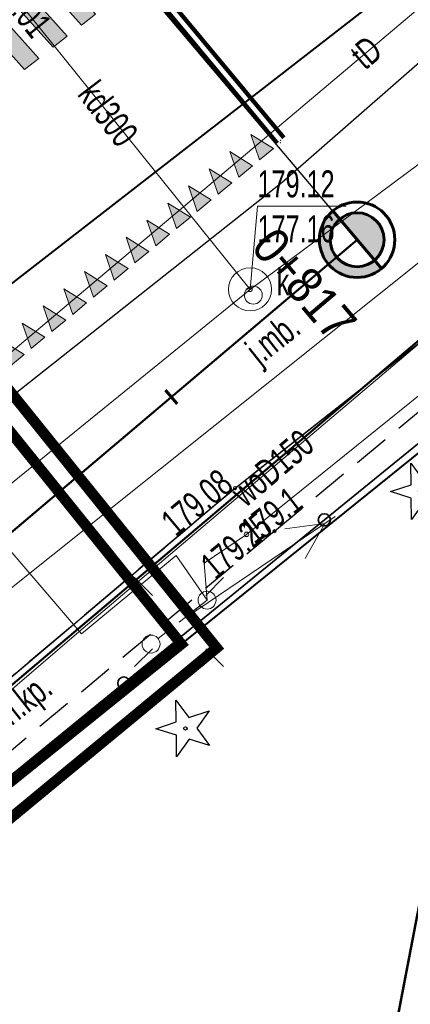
# Model space of a CAD drawing. Header units: metres. Extents: x 7429064 to 7431133, y 5709479 to 5714472.
# Tile 161 of 176: x 7429859 to 7429870, y 5710145 to 5710172. Entities that reach past the tile are written whole.
import ezdxf
from ezdxf.enums import TextEntityAlignment as Align

# ---------------------------------------------------------------- set-up
doc = ezdxf.new("R2010")
doc.units = ezdxf.units.M
for name, pattern in [('1', [0]), ('2_KTCR02', [1.5, 1, -0.5]), ('2_KTJZ01', [2, 1.5, -0.5]), ('2_KTKR01', [0]), ('3_14', [1, -1]), ('3_KTCR02', [1.5, 1, -0.5]), ('3_KTJZ01', [2, 1.5, -0.5]), ('3_KTKR01', [0]), ('4_SUBP02_05', [0]), ('4_SUPE_01', [0]), ('4_SUPK_01', [0]), ('4_SUPT_01', [0]), ('4_SUPW_01', [0]), ('7_1', [0]), ('7_SUBP02_05', [0]), ('7_SUPE_01', [0]), ('7_SUPK_01', [0]), ('7_SUPT_01', [0]), ('7_SUPW_01', [0]), ('7_SUSM03_02', [0]), ('CENTER2', [1.125, 0.75, -0.125, 0.125, -0.125]), ('HIDDEN', [0.375, 0.25, -0.125])]:
    doc.linetypes.add(name, pattern=pattern)
for name, color, linetype in [('_1_Mapa', 7, 'Continuous'), ('_1_X-REFY', 7, 'Continuous'), ('C-DROGI-SYTUACJA-ETYKIETY', 7, 'Continuous'), ('zzz.gaHSDomyslna', 7, 'Continuous')]:
    doc.layers.add(name, color=color, linetype=linetype)
doc.layers.add('_Brudnopis', color=22, linetype='Continuous', lineweight=50, plot=False)
for name, color, linetype, lineweight in [('_D_7_PAS DROGOWY-LINIA ROZGR TEREN INW', 222, 'HIDDEN', 50), ('_D_7_TEREN NIEZBEDNY DLA OB_BUD', 252, 'HIDDEN', 50), ('_D_8_Wymiary', 7, 'Continuous', 20), ('gaPoziome', 7, 'Continuous', 30), ('KTCR_E_T_1', 252, 'Continuous', 15), ('KTCR_L_1', 252, '2_KTCR02', 30), ('KTJZ_E_T_0', 252, 'Continuous', 15), ('KTJZ_L_0', 252, '2_KTJZ01', 30), ('KTKR_L_0', 252, '2_KTKR01', 30), ('KTOK_L_4', 252, 'Continuous', 35), ('OBOP_T_0', 82, 'Continuous', 30), ('RTPW_T_1', 252, 'Continuous', 15), ('SUBK_L_0', 252, '4_SUBP02_05', 18), ('SUPE_L_3', 252, '4_SUPE_01', 18), ('SUPK_E_T_0', 252, 'Continuous', 15), ('SUPK_L_0', 252, '4_SUPK_01', 18), ('SUPK_L_4', 252, '4_SUPK_01', 18), ('SUPT_E_T_0', 252, 'Continuous', 15), ('SUPT_L_0', 252, '4_SUPT_01', 18), ('SUPW_E_T_0', 252, 'Continuous', 15), ('SUPW_L_0', 252, '4_SUPW_01', 18), ('SUSM_L_4', 252, 'Continuous', 18), ('SUSM_T_0', 252, 'Continuous', 18), ('SUTE_T_0', 252, 'Continuous', 18), ('SUTK_T_0', 252, 'Continuous', 18), ('SUUK_E_T_3', 252, 'Continuous', 15), ('SUUK_T_4', 252, 'Continuous', 18)]:
    doc.layers.add(name, color=color, linetype=linetype, lineweight=lineweight)
doc.layers.add('DZIALKA_L_0', color=7, linetype='1', lineweight=40, true_color=0x008000)
doc.styles.add('wym500', font='arial.ttf', dxfattribs={"width": 0.9, "height": 0.9})

# ---------------------------------------------------------------- blocks, each defined once
blk = doc.blocks.new('3_OBOP01_01')
at = {"linetype": 'Continuous'}
for p, q in [((-0.3012, 0.09375), (-0.4937, 0.6621)), ((-0.4937, 0.6621), (-0.0039, 0.31545)), ((-0.0039, 0.31545), (0.4771, 0.67415)), ((0.4771, 0.67415), (0.2988, 0.1012)), ((-0.78225, -0.26495), (-0.3012, 0.09375)), ((0.2988, 0.1012), (0.7886, -0.24545)), ((-0.18225, -0.2575), (-0.78225, -0.26495)), ((0.01025, -0.82585), (-0.18225, -0.2575)), ((0.1886, -0.2529), (0.01025, -0.82585)), ((0.7886, -0.24545), (0.1886, -0.2529))]:
    blk.add_line(p, q, dxfattribs=at)
blk.add_circle((0, 0), 0.045, dxfattribs=at)
blk = doc.blocks.new('3_RTPW02')
at = {"linetype": 'Continuous'}
blk.add_circle((0, 0), 0.045, dxfattribs=at)
blk = doc.blocks.new('7_SUSM01_01')
at = {"linetype": 'Continuous'}
for p, q in [((-0.742, 0.742), (-1.237, 1.237)), ((0.742, 0.742), (1.237, 1.237)), ((-0.742, -0.742), (-1.237, -1.237)), ((0.742, -0.742), (1.237, -1.237))]:
    blk.add_line(p, q, dxfattribs=at)
blk = doc.blocks.new('7_SUPS01_03')
at = {"linetype": 'Continuous'}
blk.add_circle((0, 0), 0.0625, dxfattribs=at)
blk = doc.blocks.new('7_SUPS01_05')
at = {"linetype": 'Continuous'}
blk.add_circle((0, 0), 0.0625, dxfattribs=at)
blk = doc.blocks.new('7_SUUS22_01')
at = {"linetype": 'Continuous'}
blk.add_circle((0, 0), 0.25, dxfattribs=at)
blk = doc.blocks.new('X-ref_MDCP_Szara')
at = {"layer": 'DZIALKA_L_0', "linetype": '1'}
for p, q in [((7429875.74, 5710178.12), (7429856.42, 5710163.13)), ((7429838.22, 5710134.56), (7429872.74, 5710162.37)), ((7429870.06, 5710148.64), (7429865.3, 5710123.76))]:
    blk.add_line(p, q, dxfattribs=at)
at = {"layer": 'KTCR_L_1', "linetype": '3_KTCR02'}
for p, q in [((7429864.71, 5710159.04), (7429873.621, 5710166.061)), ((7429865.81, 5710157.84), (7429874.45, 5710164.99)), ((7429851.66, 5710148.03), (7429864.71, 5710159.04)), ((7429865.81, 5710157.84), (7429853.08, 5710147.24))]:
    blk.add_line(p, q, dxfattribs=at)
at = {"layer": 'KTJZ_L_0', "linetype": '3_14'}
for p, q in [((7429866.019, 5710167.553), (7429875.231, 5710175.594)), ((7429854.467, 5710158.42), (7429866.019, 5710167.553))]:
    blk.add_line(p, q, dxfattribs=at)
at = {"layer": 'KTJZ_L_0', "linetype": '3_KTJZ01'}
for q in [(7429873.621, 5710166.061), (7429851.66, 5710148.03)]:
    blk.add_line((7429864.71, 5710159.04), q, dxfattribs=at)
at = {"layer": 'KTKR_L_0', "linetype": '3_KTKR01'}
for q in [(7429873.621, 5710166.061), (7429851.66, 5710148.03)]:
    blk.add_line((7429864.71, 5710159.04), q, dxfattribs=at)
at = {"layer": 'KTOK_L_4'}
for p, q in [((7429872.78, 5710162.7), (7429867.198, 5710158.156)), ((7429867.198, 5710158.156), (7429861.616, 5710153.612)), ((7429861.616, 5710153.612), (7429856.034, 5710149.069)), ((7429868.745, 5710141.695), (7429870.09, 5710148.67))]:
    blk.add_line(p, q, dxfattribs=at)
for centre in [(7429867.198, 5710158.156), (7429861.616, 5710153.612)]:
    blk.add_circle(centre, 0.17, dxfattribs=at)
at = {"layer": 'SUBK_L_0', "linetype": '7_SUBP02_05'}
blk.add_circle((7429865.13, 5710164.57), 0.6, dxfattribs=at)
at = {"layer": 'SUPE_L_3', "linetype": '7_SUPE_01'}
for p, q in [((7429865.029, 5710157.751), (7429871.274, 5710162.778)), ((7429860.431, 5710154.986), (7429854.594, 5710161.781)), ((7429863.358, 5710155.449), (7429867.501, 5710158.249)), ((7429866.102, 5710157.907), (7429867.211, 5710158.053)), ((7429866.662, 5710157.079), (7429867.211, 5710158.053)), ((7429863.849, 5710156.95), (7429865.029, 5710157.751)), ((7429863.069, 5710157.159), (7429860.431, 5710154.986)), ((7429863.931, 5710155.92), (7429863.069, 5710157.159)), ((7429863.931, 5710155.92), (7429863.849, 5710156.95)), ((7429863.151, 5710155.309), (7429863.931, 5710155.92))]:
    blk.add_line(p, q, dxfattribs=at)
at = {"layer": 'SUPK_L_0', "linetype": '7_SUPK_01'}
for q in [(7429857.571, 5710173.965), (7429871.99, 5710169.66), (7429847.34, 5710150.12)]:
    blk.add_line((7429865.13, 5710164.57), q, dxfattribs=at)
at = {"layer": 'SUPK_L_0', "linetype": '7_1'}
for p, q in [((7429865.13, 5710164.57), (7429857.571, 5710173.965)), ((7429865.13, 5710164.57), (7429871.99, 5710169.66)), ((7429847.34, 5710150.12), (7429865.13, 5710164.57))]:
    blk.add_line(p, q, dxfattribs=at)
at = {"layer": 'SUPK_L_4', "linetype": '7_SUPK_01'}
blk.add_line((7429846.35, 5710146.57), (7429882.78, 5710175.67), dxfattribs=at)
at = {"layer": 'SUPK_L_4', "linetype": '7_1'}
blk.add_line((7429846.35, 5710146.57), (7429882.78, 5710175.67), dxfattribs=at)
at = {"layer": 'SUPT_L_0', "linetype": '7_SUPT_01'}
blk.add_line((7429846.61, 5710152.83), (7429874.83, 5710176.61), dxfattribs=at)
at = {"layer": 'SUPW_L_0', "linetype": '7_SUPW_01'}
for p, q in [((7429860.36, 5710155.04), (7429871.79, 5710164.72)), ((7429845.65, 5710142.43), (7429860.36, 5710155.04))]:
    blk.add_line(p, q, dxfattribs=at)
at = {"layer": 'SUPW_L_0', "linetype": '7_1'}
for p, q in [((7429871.79, 5710164.72), (7429860.36, 5710155.04)), ((7429860.36, 5710155.04), (7429845.65, 5710142.43))]:
    blk.add_line(p, q, dxfattribs=at)
at = {"layer": 'SUSM_L_4', "linetype": '7_SUSM03_02'}
for p, q in [((7429863.537, 5710155.612), (7429863.931, 5710155.92)), ((7429862.568, 5710154.853), (7429862.962, 5710155.161))]:
    blk.add_line(p, q, dxfattribs=at)
for centre in [(7429863.931, 5710155.92), (7429862.372, 5710154.698)]:
    blk.add_circle(centre, 0.25, dxfattribs=at)
at = {"layer": 'SUTK_T_0', "linetype": 'Continuous'}
for p, q in [((7429865.13, 5710164.57), (7429865.337, 5710166.882)), ((7429865.337, 5710166.882), (7429867.806, 5710166.882))]:
    blk.add_line(p, q, dxfattribs=at)
at = {"layer": 'OBOP_T_0', "rotation": 269.9999974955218}
for p in [(7429869.87, 5710158.95), (7429863.33, 5710152.35)]:
    blk.add_blockref('3_OBOP01_01', p, dxfattribs=at)
at = {"layer": 'RTPW_T_1'}
for p in [(7429864.71, 5710159.04), (7429865.81, 5710157.84)]:
    blk.add_blockref('3_RTPW02', p, dxfattribs=at)
at = {"layer": 'SUSM_T_0'}
blk.add_blockref('7_SUSM01_01', (7429863.151, 5710155.309), dxfattribs=at)
at = {"layer": 'SUTE_T_0'}
blk.add_blockref('7_SUPS01_03', (7429865.029, 5710157.751), dxfattribs=at)
at = {"layer": 'SUTK_T_0'}
blk.add_blockref('7_SUPS01_05', (7429865.13, 5710164.57), dxfattribs=at)
at = {"layer": 'SUUK_T_4'}
blk.add_blockref('7_SUUS22_01', (7429865.22, 5710164.41), dxfattribs=at)
at = {"layer": 'KTCR_E_T_1', "width": 0.7}
blk.add_text('ch.kp.', height=0.75, rotation=38.3333, dxfattribs=at).set_placement((7429858.774, 5710152.993), align=Align.MIDDLE)
at = {"layer": 'KTJZ_E_T_0', "width": 0.7}
blk.add_text('j.mb.', height=0.75, rotation=38.4679, dxfattribs=at).set_placement((7429865.821, 5710163.129), align=Align.MIDDLE)
at = {"layer": 'RTPW_T_1', "width": 0.7}
for s, rotation, p in [('179.08', 39.94, (7429864.71, 5710159.04)), ('179.25', 39.91, (7429865.81, 5710157.84))]:
    blk.add_text(s, height=0.75, rotation=rotation, dxfattribs=at).set_placement(p, align=Align.RIGHT)
at = {"layer": 'SUPK_E_T_0', "width": 0.7}
blk.add_text('kd300', height=0.75, rotation=307.3758, dxfattribs=at).set_placement((7429861.189, 5710169.468), align=Align.MIDDLE)
at = {"layer": 'SUPT_E_T_0', "width": 0.7}
blk.add_text('tD', height=0.75, rotation=40.1196, dxfattribs=at).set_placement((7429868.365, 5710171.162), align=Align.MIDDLE)
at = {"layer": 'SUPW_E_T_0', "width": 0.7}
blk.add_text('woD150', height=0.75, rotation=40.2611, dxfattribs=at).set_placement((7429865.746, 5710159.601), align=Align.MIDDLE)
at = {"layer": 'SUTE_T_0', "width": 0.7}
blk.add_text('179.1', height=0.75, rotation=37.4551, dxfattribs=at).set_placement((7429865.029, 5710157.751), align=Align.MIDDLE_LEFT)
at = {"layer": 'SUTK_T_0', "width": 0.7}
blk.add_text('177.01', height=0.75, rotation=308.8188, dxfattribs=at).set_placement((7429858.012, 5710173.417), align=Align.MIDDLE_LEFT)
for s, p in [('179.12', (7429865.337, 5710167.882)), ('177.16', (7429865.337, 5710166.632))]:
    blk.add_text(s, height=0.75, dxfattribs=at).set_placement(p, align=Align.TOP_LEFT)
at = {"layer": 'SUUK_E_T_3', "width": 0.7}
blk.add_text('k', height=0.75, dxfattribs=at).set_placement((7429865.87, 5710164.407))
blk = doc.blocks.new('gaHSPos')
at = {"color": 0, "linetype": 'Continuous', "lineweight": 0}
blk.add_point((0, 0), dxfattribs=at)
blk = doc.blocks.new('*U292')
at = {"layer": 'zzz.gaHSDomyslna'}
for points in [[(6.328, 4.926), (6.723, 5.234), (4.615, 7.587), (4.219, 7.279)], [(5.537, 4.31), (5.932, 4.618), (3.824, 6.971), (3.428, 6.663)], [(4.746, 3.694), (5.141, 4.002), (3.033, 6.355), (2.637, 6.047)], [(3.955, 3.079), (4.35, 3.387), (2.242, 5.74), (1.846, 5.432)], [(3.164, 2.463), (3.559, 2.771), (1.451, 5.124), (1.055, 4.816)], [(2.373, 1.847), (2.768, 2.155), (0.66, 4.508), (0.264, 4.2)], [(1.582, 1.231), (1.977, 1.539), (-0.131, 3.892), (-0.527, 3.585)], [(0.791, 0.616), (1.186, 0.924), (-0.922, 3.277), (-1.318, 2.969)], [(0, 0), (0.395, 0.308), (-1.713, 2.661), (-2.109, 2.353)]]:
    blk.add_hatch(color=251, dxfattribs=at).paths.add_polyline_path(points)
at = {"layer": 'zzz.gaHSDomyslna', "color": 251, "linetype": 'Continuous', "lineweight": 0}
for points in [[(6.328, 4.926), (6.723, 5.234), (4.615, 7.587), (4.219, 7.279), (6.328, 4.926)], [(5.537, 4.31), (5.932, 4.618), (3.824, 6.971), (3.428, 6.663), (5.537, 4.31)], [(4.746, 3.694), (5.141, 4.002), (3.033, 6.355), (2.637, 6.047), (4.746, 3.694)], [(3.955, 3.079), (4.35, 3.387), (2.242, 5.74), (1.846, 5.432), (3.955, 3.079)], [(3.164, 2.463), (3.559, 2.771), (1.451, 5.124), (1.055, 4.816), (3.164, 2.463)], [(2.373, 1.847), (2.768, 2.155), (0.66, 4.508), (0.264, 4.2), (2.373, 1.847)], [(1.582, 1.231), (1.977, 1.539), (-0.131, 3.892), (-0.527, 3.585), (1.582, 1.231)], [(0.791, 0.616), (1.186, 0.924), (-0.922, 3.277), (-1.318, 2.969), (0.791, 0.616)], [(0, 0), (0.395, 0.308), (-1.713, 2.661), (-2.109, 2.353), (0, 0)]]:
    blk.add_lwpolyline(points, close=True, dxfattribs=at)
at = {"layer": 'zzz.gaHSDomyslna', "color": 251}
for p in [(4.807, 7.736), (-2.301, 2.203)]:
    blk.add_blockref('gaHSPos', p, dxfattribs=at)
blk = doc.blocks.new('zk.P-13')
at = {"linetype": 'Continuous', "lineweight": 0}
blk.add_hatch(color=0, dxfattribs=at).paths.add_polyline_path([(0.25, 0), (-0.25, 0), (-0.013, -0.705)])
at = {"color": 0, "linetype": 'Continuous', "lineweight": 0}
for p, q in [((-0.25, 0), (0.25, 0)), ((-0.013, -0.705), (-0.25, 0)), ((0.25, 0), (-0.013, -0.705))]:
    blk.add_line(p, q, dxfattribs=at)
blk = doc.blocks.new('*U293')
at = {"layer": 'zzz.gaHSDomyslna', "color": 251, "rotation": 219.5414963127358}
for p in [(-0.386, -0.318), (-0.964, -0.796), (-1.542, -1.273), (-2.121, -1.751), (-2.699, -2.228), (-3.277, -2.706), (-3.856, -3.183), (-4.434, -3.661), (-5.013, -4.138), (-5.591, -4.616), (-6.169, -5.093), (-6.748, -5.571), (-7.326, -6.048), (-7.904, -6.526)]:
    blk.add_blockref('zk.P-13', p, dxfattribs=at)
at = {"layer": 'zzz.gaHSDomyslna', "color": 251}
for p in [(0, 0), (-8.167, -6.742)]:
    blk.add_blockref('gaHSPos', p, dxfattribs=at)
blk = doc.blocks.new('*U294')
at = {"layer": 'zzz.gaHSDomyslna', "color": 251}
for points in [[(3.777, -4.348, 0.12, 0.12, 0), (0.092, 0.077, 0.12, 0.12, 0)], [(3.593, -4.502, 0.12, 0.12, 0), (-0.092, -0.077, 0.12, 0.12, 0)]]:
    blk.add_lwpolyline(points, format="xyseb", dxfattribs=at)
at = {"color": 251}
for p in [(0, 0), (3.685, -4.425)]:
    blk.add_blockref('gaHSPos', p, dxfattribs=at)
blk = doc.blocks.new('X-ref_SOR')
at = {"layer": 'gaPoziome'}
for name, p in [('*U292', (7429858.85, 5710170.692)), ('*U294', (7429862.293, 5710173.139)), ('*U293', (7429865.973, 5710168.65))]:
    blk.add_blockref(name, p, dxfattribs=at)
blk = doc.blocks.new('kilometraz')
at = {"linetype": 'ByBlock', "lineweight": -2}
blk.add_hatch(color=0, dxfattribs=at).paths.add_polyline_path([(0, -0.5, 0.414214), (0.5, 0, 0.414214), (0, 0.5)])
at = {"color": 0, "linetype": 'ByBlock', "lineweight": -2}
blk.add_line((0, 0.5), (0, -0.5), dxfattribs=at)
blk.add_circle((0, 0), 0.5, dxfattribs=at)
blk = doc.blocks.new('kilometraz2')
at = {"linetype": 'ByBlock', "lineweight": -2}
for points in [[(0, 0.5), (0, 0.7, 0.414214), (-0.7, 0, 0.414214), (0, -0.7), (0, -0.5, -0.414214), (-0.5, 0, -0.414214)], [(0, -0.5, 0.414214), (0.5, 0, 0.414214), (0, 0.5)]]:
    blk.add_hatch(color=0, dxfattribs=at).paths.add_polyline_path(points)
at = {"color": 0, "linetype": 'ByBlock', "lineweight": -2}
for p, q in [((0, 0.5), (0, 0.7)), ((0, 0.5), (0, -0.5)), ((0, -0.5), (0, -0.7))]:
    blk.add_line(p, q, dxfattribs=at)
for radius in [0.7, 0.5]:
    blk.add_circle((0, 0), radius, dxfattribs=at)
blk = doc.blocks.new('AeccTickCircle')
at = {"color": 0, "linetype": 'ByBlock', "lineweight": -2}
blk.add_circle((0, 0), 0.5, dxfattribs=at)
blk = doc.blocks.new('AeccTickLine')
at = {"color": 0, "linetype": 'ByBlock', "lineweight": -2}
blk.add_line((0, 1), (0, -1), dxfattribs=at)
blk = doc.blocks.new('OŚ_Dąbrowskiego_1')
at = {"layer": '_D_8_Wymiary', "color": 1, "linetype": 'CENTER2', "lineweight": 35, "flags": 128}
blk.add_lwpolyline([(7429230.998, 5709660.664), (7429273.145, 5709676.622, 0.085629), (7429337.582, 5709714.618), (7429502.301, 5709854.381), (7429714.669, 5710036.139), (7429868.111, 5710165.952)], format="xyb", dxfattribs=at)
at = {"layer": 'C-DROGI-SYTUACJA-ETYKIETY', "color": 7, "linetype": 'Continuous', "lineweight": -3}
blk.add_line((7429867.707, 5710166.429), (7429851.56, 5710185.515), dxfattribs=at)
at = {"layer": 'C-DROGI-SYTUACJA-ETYKIETY', "color": 7, "linetype": 'Continuous', "lineweight": 60}
for name, p, xscale, yscale, zscale, rotation in [('kilometraz2', (7429868.111, 5710165.952), 1.500000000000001, 1.500000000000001, 1.500000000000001, 40.23149243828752), ('kilometraz', (7429868.111, 5710165.952), 1.5, 1.5, 1.5, 40.23149243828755), ('AeccTickLine', (7429862.938, 5710161.575), 0.25, 0.25, 0.25, 40.23149243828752)]:
    blk.add_blockref(name, p, dxfattribs=dict(at, xscale=xscale, yscale=yscale, zscale=zscale, rotation=rotation))
at = {"layer": 'C-DROGI-SYTUACJA-ETYKIETY', "color": 7, "linetype": 'Continuous', "lineweight": -3, "xscale": 1.5, "yscale": 1.5, "zscale": 1.5, "rotation": 40.23149243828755}
blk.add_blockref('AeccTickCircle', (7429868.111, 5710165.952), dxfattribs=at)
at = {"layer": 'C-DROGI-SYTUACJA-ETYKIETY', "color": 7, "linetype": 'Continuous', "lineweight": -3, "insert": (7429866.25, 5710164.378), "char_height": 1, "attachment_point": 8, "rotation": 310.2315, "style": 'wym500'}
blk.add_mtext('0+817', dxfattribs=at)
blk.add_mtext('0+817', dxfattribs=at)

msp = doc.modelspace()

# ---------------------------------------------------------------- linework, layer by layer
at = {"layer": '_Brudnopis', "flags": 128}
msp.add_lwpolyline([(7429230.998, 5709660.664), (7429273.145, 5709676.622, 0.085605), (7429337.585, 5709714.618), (7429368.823, 5709741.125), (7429502.301, 5709854.381), (7429714.669, 5710036.139), (7429868.111, 5710165.952)], format="xyb", dxfattribs=at)
msp.add_lwpolyline([(7429504.409, 5709851.907), (7429716.775, 5710033.663), (7429870.21, 5710163.471)], dxfattribs=at)
at = {"layer": '_D_7_PAS DROGOWY-LINIA ROZGR TEREN INW', "ltscale": 10, "const_width": 0.3, "flags": 128}
msp.add_lwpolyline([(7429841.555, 5710151.67), (7429841.54, 5710151.59), (7429856.42, 5710163.13), (7429863.215, 5710154.696), (7429838.22, 5710134.56)], dxfattribs=at)
at = {"layer": '_D_7_TEREN NIEZBEDNY DLA OB_BUD', "ltscale": 10, "const_width": 0.3, "flags": 128}
msp.add_lwpolyline([(7429838.642, 5710133.498), (7429838.163, 5710130.983), (7429669.785, 5709988.07), (7429674.221, 5709982.833), (7429665.132, 5709974.906), (7429667.705, 5709971.871), (7429662.832, 5709967.707), (7429665.637, 5709964.494), (7429637.109, 5709939.516), (7429616.438, 5709933.991), (7429410.711, 5709758.425), (7429398.46, 5709756.965), (7429363.725, 5709727.377), (7429364.497, 5709726.485), (7429330.157, 5709696.304), (7429317.553, 5709687.475), (7429303.139, 5709679.24), (7429296.402, 5709677.454), (7429295.854, 5709678.755), (7429285.213, 5709675.171), (7429285.468, 5709665.629), (7429278.469, 5709665.47), (7429278.347, 5709670.061), (7429254.481, 5709660.887), (7429229.937, 5709651.368), (7429224.487, 5709665.833), (7429244.657, 5709675.131), (7429249.847, 5709679.192), (7429269.079, 5709686.95), (7429282.549, 5709692.752), (7429296.468, 5709699.803), (7429307.464, 5709706.348), (7429318.986, 5709714.248), (7429330.313, 5709723.204), (7429495.004, 5709862.943), (7429615.273, 5709965.877), (7429632.42, 5709989.108), (7429648.373, 5710002.762), (7429661.377, 5710006.8), (7429669.911, 5710012.64), (7429707.476, 5710044.593), (7429834.508, 5710152.316), (7429838.121, 5710158.939), (7429844.755, 5710193.28), (7429843.741, 5710206.48), (7429852.314, 5710203.598), (7429849.368, 5710188.375), (7429850.227, 5710185.684), (7429848.746, 5710185.163), (7429846.827, 5710175.247), (7429842.58, 5710153.283), (7429856.534, 5710164.104), (7429864.199, 5710154.59)], close=True, dxfattribs=at)

# ---------------------------------------------------------------- block references
at = {"layer": '_1_Mapa'}
msp.add_blockref('X-ref_MDCP_Szara', (0, 0), dxfattribs=at)
at = {"layer": '_1_X-REFY'}
for name in ['X-ref_SOR', 'OŚ_Dąbrowskiego_1']:
    msp.add_blockref(name, (0, 0), dxfattribs=at)

doc.saveas('drawing.dxf')
